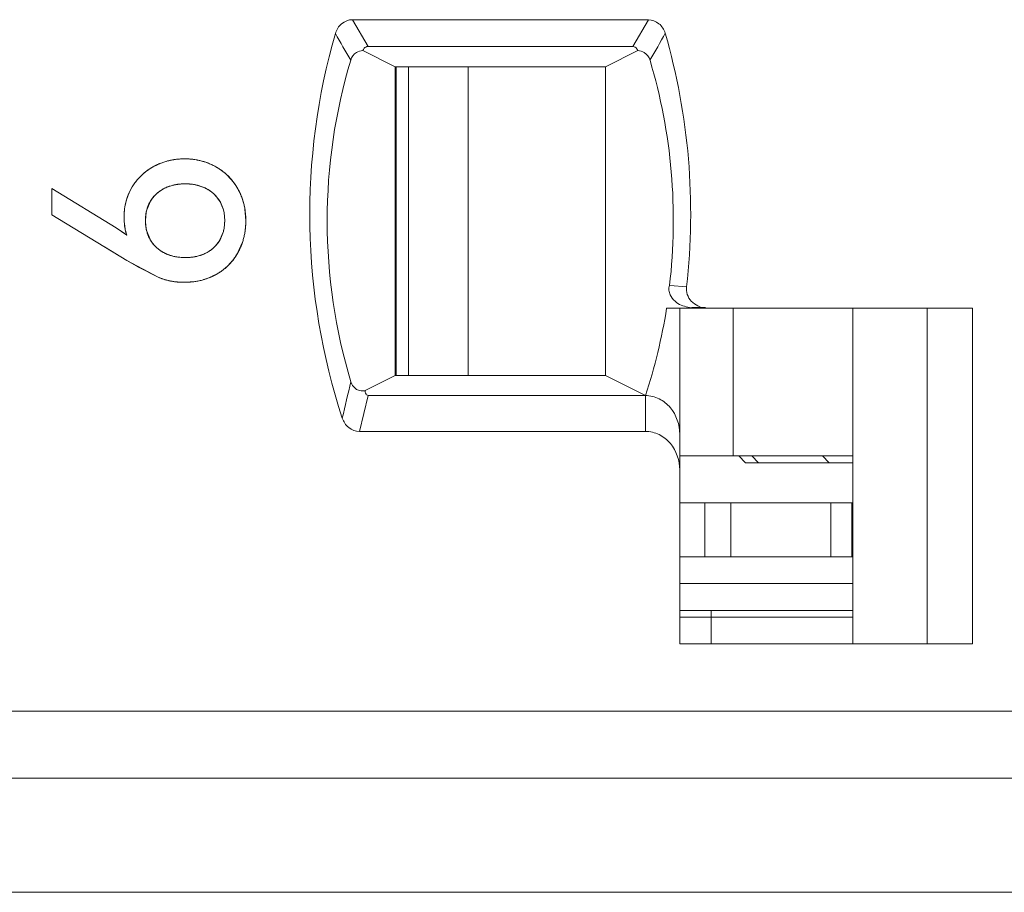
# Model space of a CAD drawing. Header units: inches. Extents: x 830 to 2908, y -1046 to 167.
# Tile 42 of 62: x 2677.72 to 2685.05, y -821.41 to -814.91. Entities that reach past the tile are written whole.
import ezdxf

# ---------------------------------------------------------------- set-up
doc = ezdxf.new("R2010")
doc.units = ezdxf.units.IN
doc.header["$LTSCALE"] = 23.1
doc.header["$MEASUREMENT"] = 0
doc.layers.get('0').update_dxf_attribs({"lineweight": 18})
for name, color, linetype, lineweight in [('1_11', 7, 'Continuous', 18), ('1_27', 7, 'Continuous', 18), ('1_39', 7, 'Continuous', 18), ('1_6', 7, 'Continuous', 18)]:
    doc.layers.add(name, color=color, linetype=linetype, lineweight=lineweight)

msp = doc.modelspace()

# ---------------------------------------------------------------- linework, layer by layer
at = {"color": 0, "linetype": 'Continuous', "lineweight": 0}
for p, q in [((2678.4345, -816.4639), (2677.9572, -816.1709)), ((2677.9572, -816.3668), (2677.9572, -816.1709)), ((2678.8676, -816.1443), (2678.8082, -816.1634)), ((2679.0911, -816.1638), (2679.0341, -816.1448)), ((2678.6906, -816.2647), (2678.6632, -816.3298)), ((2679.3806, -816.2662), (2679.3905, -816.3059)), ((2679.2336, -816.3301), (2679.209, -816.2698)), ((2679.3939, -816.3248), (2679.4007, -816.4095)), ((2677.9572, -816.3668), (2678.516, -816.7064)), ((2678.6588, -816.3498), (2678.6537, -816.4095)), ((2679.2436, -816.4095), (2679.2385, -816.3521)), ((2679.2387, -816.4676), (2679.2436, -816.4095)), ((2678.514, -816.5182), (2678.4345, -816.4639)), ((2678.4615, -816.4812), (2678.488, -816.4994)), ((2678.5033, -816.4772), (2678.4967, -816.4314)), ((2678.6539, -816.4215), (2678.6588, -816.4694)), ((2678.6628, -816.488), (2678.6905, -816.5548)), ((2678.488, -816.4994), (2678.514, -816.5182)), ((2679.2084, -816.5529), (2679.2335, -816.4912)), ((2678.516, -816.7064), (2678.3488, -816.6048)), ((2679.3744, -816.5763), (2679.3425, -816.6482)), ((2678.516, -816.7064), (2678.7478, -816.8315)), ((2678.8081, -816.6573), (2678.8658, -816.6763)), ((2679.0332, -816.6767), (2679.0923, -816.6574)), ((2678.7478, -816.8315), (2678.6021, -816.757)), ((2678.8026, -816.8507), (2678.7478, -816.8315)), ((2678.8714, -816.8651), (2678.8117, -816.8532)), ((2679.1795, -816.8112), (2679.109, -816.8427)), ((2678.9409, -816.8694), (2678.8802, -816.8661)), ((2679.0285, -816.8626), (2678.9409, -816.8694))]:
    msp.add_line(p, q, dxfattribs=at)
at = {"color": 7, "linetype": 'Continuous', "lineweight": 0}
msp.add_line((2608.0338, -821.4132), (2704.6303, -821.4132), dxfattribs=at)
at = {"color": 0, "linetype": 'Continuous', "lineweight": 0}
for centre, radius, start, end in [((2678.9299, -816.4004), 0.4487, 108.23638, 118.21537), ((2678.9368, -816.4198), 0.4693, 105.84868, 108.29168), ((2678.94, -816.4315), 0.4814, 101.16086, 105.83936), ((2678.9422, -816.4424), 0.4925, 98.98025, 101.17072), ((2678.9443, -816.4574), 0.5077, 89.95196, 98.94897), ((2678.9449, -816.4553), 0.5056, 80.05373, 90.01834), ((2678.9477, -816.4369), 0.4869, 78.41519, 80.0056), ((2678.9504, -816.4246), 0.4744, 73.54181, 78.42987), ((2678.9549, -816.4091), 0.4583, 70.42984, 73.53177), ((2678.9183, -816.3818), 0.4267, 128.703, 138.46438), ((2678.9245, -816.3892), 0.4362, 120.76457, 128.72822), ((2678.9237, -816.3878), 0.4347, 118.27557, 120.7655), ((2678.9639, -816.3853), 0.4328, 60.41211, 70.49451), ((2678.9682, -816.3763), 0.4229, 55.01582, 60.3239), ((2678.9614, -816.3862), 0.4348, 50.83167, 55.02318), ((2678.9058, -816.3705), 0.4098, 138.4885, 143.666), ((2678.9576, -816.3909), 0.4409, 48.67091, 50.83718), ((2678.9543, -816.3945), 0.4458, 41.05888, 48.66446), ((2678.9545, -816.3944), 0.4456, 38.82381, 41.06236), ((2678.9572, -816.3923), 0.4421, 34.67934, 38.82734), ((2678.9047, -816.3675), 0.4073, 149.23912, 158.68874), ((2678.8943, -816.362), 0.3955, 143.66349, 149.14495), ((2678.9238, -816.4252), 0.2862, 113.82896, 116.47031), ((2678.9397, -816.4806), 0.344, 100.63651, 102.08611), ((2678.9618, -816.4652), 0.3285, 77.28306, 79.09462), ((2678.9755, -816.4182), 0.2795, 62.60772, 65.57238), ((2678.9646, -816.3872), 0.4332, 29.51439, 34.68571), ((2678.9563, -816.3911), 0.4423, 16.3981, 29.42218), ((2678.9409, -816.3813), 0.446, 161.01295, 167.80689), ((2678.9262, -816.3764), 0.4305, 158.62142, 160.98928), ((2678.9922, -816.394), 0.2498, 29.80928, 31.62744), ((2678.9559, -816.3845), 0.4613, 170.50194, 177.55652), ((2678.9521, -816.3839), 0.4575, 167.78575, 170.50151), ((2678.9353, -816.4), 0.281, 165.55096, 169.7088), ((2678.961, -816.4022), 0.282, 10.23272, 14.82473), ((2678.9106, -816.403), 0.4896, 9.19632, 11.44381), ((2678.9516, -816.3843), 0.4571, 177.55811, 179.99782), ((2679.0217, -816.3845), 0.5272, 179.98445, 182.66489), ((2678.9855, -816.3861), 0.4909, 182.66593, 185.2934), ((2679.0254, -816.4096), 0.3717, 179.98363, 181.8393), ((2678.8277, -816.411), 0.5729, 358.02014, 0.15262), ((2678.8719, -816.4036), 0.3758, 191.2825, 197.75266), ((2678.9388, -816.4187), 0.2846, 190.2522, 194.09714), ((2678.9566, -816.4181), 0.2864, 345.19657, 350.03575), ((2678.8715, -816.4138), 0.5291, 350.93291, 355.84557), ((2678.8447, -816.4116), 0.556, 355.82362, 358.02046), ((2678.9894, -816.4275), 0.2524, 328.39447, 330.19761), ((2678.9376, -816.4276), 0.4615, 341.19423, 343.89489), ((2678.8961, -816.4175), 0.5042, 348.80514, 350.90949), ((2680.2286, -813.8906), 3.2957, 238.69129, 240.08791), ((2678.9245, -816.398), 0.2843, 242.89003, 245.84318), ((2678.9392, -816.3468), 0.3376, 257.44161, 259.24231), ((2678.9622, -816.3503), 0.334, 280.79599, 282.27418), ((2678.9782, -816.4057), 0.2763, 294.38931, 297.14384), ((2678.9658, -816.4343), 0.4333, 318.76316, 321.20038), ((2678.9701, -816.4377), 0.4277, 321.19551, 325.326), ((2678.98, -816.4445), 0.4158, 325.31736, 330.66006), ((2680.2055, -813.9305), 3.2496, 240.09047, 240.43534), ((2678.969, -816.439), 0.4277, 304.67372, 308.88737), ((2678.9655, -816.4345), 0.4333, 308.88215, 311.2533), ((2678.9635, -816.4323), 0.4363, 311.25478, 318.76192), ((2678.9386, -816.3803), 0.4897, 253.8767, 254.98567), ((2678.9595, -816.4081), 0.4596, 286.07909, 288.97378), ((2678.9759, -816.4489), 0.4156, 299.33656, 304.68212), ((2678.9346, -816.3807), 0.4884, 262.56357, 263.60003), ((2678.9487, -816.3629), 0.5061, 279.06878, 281.15853)]:
    msp.add_arc(centre, radius, start, end, dxfattribs=at)
for points, knots in [([(2678.9448, -815.9497), (2678.9344, -815.9497), (2678.9139, -815.9503), (2678.8839, -815.9529), (2678.8594, -815.9565), (2678.8401, -815.9602), (2678.8259, -815.9635), (2678.8118, -815.9672), (2678.7978, -815.9713), (2678.7841, -815.9758), (2678.7727, -815.9799), (2678.7637, -815.9835), (2678.757, -815.9862), (2678.7504, -815.9891), (2678.7449, -815.9916), (2678.7405, -815.9936), (2678.7372, -815.9951), (2678.7339, -815.9967), (2678.7307, -815.9983), (2678.728, -815.9997), (2678.7258, -816.0008), (2678.7242, -816.0016), (2678.7229, -816.0023), (2678.7218, -816.0029), (2678.721, -816.0033), (2678.7202, -816.0037), (2678.7195, -816.0041), (2678.719, -816.0044), (2678.7186, -816.0045), (2678.7184, -816.0047), (2678.7182, -816.0048), (2678.718, -816.0049), (2678.7179, -816.005), (2678.7178, -816.005), (2678.7178, -816.005), (2678.7178, -816.005)], [0, 0, 0, 0, 0.125, 0.25, 0.375, 0.4375, 0.5, 0.5625, 0.625001, 0.687501, 0.750001, 0.781251, 0.812501, 0.843751, 0.875001, 0.890626, 0.906251, 0.921876, 0.937501, 0.953126, 0.960938, 0.968751, 0.976563, 0.98047, 0.984376, 0.988282, 0.992188, 0.994141, 0.996095, 0.997071, 0.998048, 0.999024, 0.999513, 0.999757, 1, 1, 1, 1]), ([(2679.1776, -816.0089), (2679.1688, -816.004), (2679.1511, -815.9947), (2679.1239, -815.9827), (2679.1005, -815.9743), (2679.0815, -815.9684), (2679.067, -815.9645), (2679.0524, -815.961), (2679.0375, -815.958), (2679.0225, -815.9554), (2679.0099, -815.9537), (2678.9997, -815.9525), (2678.9919, -815.9518), (2678.9842, -815.9511), (2678.9777, -815.9507), (2678.9725, -815.9504), (2678.9686, -815.9502), (2678.9646, -815.9501), (2678.9607, -815.9499), (2678.9574, -815.9499), (2678.9547, -815.9498), (2678.9527, -815.9498), (2678.9511, -815.9497), (2678.9498, -815.9497), (2678.9488, -815.9497), (2678.9478, -815.9497), (2678.9469, -815.9497), (2678.9463, -815.9497), (2678.9458, -815.9497), (2678.9455, -815.9497), (2678.9453, -815.9497), (2678.9451, -815.9497), (2678.9449, -815.9497), (2678.9448, -815.9497), (2678.9448, -815.9497), (2678.9448, -815.9497)], [0, 0, 0, 0, 0.125, 0.25, 0.375, 0.4375, 0.5, 0.5625, 0.625001, 0.687501, 0.750001, 0.781251, 0.812501, 0.843751, 0.875001, 0.890626, 0.906251, 0.921876, 0.937501, 0.953126, 0.960938, 0.968751, 0.976563, 0.98047, 0.984376, 0.988282, 0.992188, 0.994141, 0.996095, 0.997071, 0.998048, 0.999024, 0.999513, 0.999757, 1, 1, 1, 1]), ([(2678.7178, -816.005), (2678.7092, -816.0096), (2678.6925, -816.0193), (2678.6688, -816.0351), (2678.6501, -816.0495), (2678.6359, -816.0617), (2678.6255, -816.0711), (2678.6155, -816.081), (2678.6058, -816.0911), (2678.5964, -816.1016), (2678.5889, -816.1106), (2678.5831, -816.118), (2678.5788, -816.1236), (2678.5746, -816.1294), (2678.5711, -816.1342), (2678.5684, -816.1381), (2678.5664, -816.1411), (2678.5644, -816.144), (2678.5624, -816.147), (2678.5608, -816.1495), (2678.5595, -816.1516), (2678.5586, -816.1531), (2678.5578, -816.1543), (2678.5571, -816.1554), (2678.5566, -816.1561), (2678.5562, -816.1569), (2678.5558, -816.1575), (2678.5555, -816.1581), (2678.5553, -816.1584), (2678.5551, -816.1586), (2678.555, -816.1588), (2678.5549, -816.159), (2678.5548, -816.1591), (2678.5548, -816.1592), (2678.5548, -816.1592), (2678.5548, -816.1592)], [0, 0, 0, 0, 0.125, 0.25, 0.375, 0.4375, 0.5, 0.5625, 0.625001, 0.687501, 0.750001, 0.781251, 0.812501, 0.843751, 0.875001, 0.890626, 0.906251, 0.921876, 0.937501, 0.953126, 0.960938, 0.968751, 0.976563, 0.98047, 0.984376, 0.988282, 0.992188, 0.994141, 0.996095, 0.997071, 0.998048, 0.999024, 0.999513, 0.999757, 1, 1, 1, 1]), ([(2679.3416, -816.1738), (2679.3366, -816.165), (2679.3263, -816.1479), (2679.3094, -816.1236), (2679.2941, -816.1046), (2679.2811, -816.0901), (2679.271, -816.0796), (2679.2606, -816.0695), (2679.2498, -816.0598), (2679.2387, -816.0504), (2679.2291, -816.0428), (2679.2212, -816.037), (2679.2153, -816.0327), (2679.2092, -816.0285), (2679.2041, -816.0251), (2679.1999, -816.0224), (2679.1968, -816.0204), (2679.1936, -816.0184), (2679.1905, -816.0165), (2679.1878, -816.0149), (2679.1857, -816.0136), (2679.1841, -816.0126), (2679.1827, -816.0119), (2679.1816, -816.0112), (2679.1808, -816.0108), (2679.18, -816.0103), (2679.1793, -816.0099), (2679.1788, -816.0096), (2679.1784, -816.0094), (2679.1782, -816.0093), (2679.178, -816.0091), (2679.1778, -816.009), (2679.1777, -816.009), (2679.1776, -816.0089), (2679.1776, -816.0089), (2679.1776, -816.0089)], [0, 0, 0, 0, 0.125, 0.25, 0.375, 0.4375, 0.5, 0.5625, 0.625001, 0.687501, 0.750001, 0.781251, 0.812501, 0.843751, 0.875001, 0.890626, 0.906251, 0.921876, 0.937501, 0.953126, 0.960938, 0.968751, 0.976563, 0.98047, 0.984376, 0.988282, 0.992188, 0.994141, 0.996095, 0.997071, 0.998048, 0.999024, 0.999513, 0.999757, 1, 1, 1, 1]), ([(2678.7962, -816.169), (2678.7745, -816.1798), (2678.7342, -816.2068), (2678.703, -816.2444), (2678.6906, -816.2647)], [0, 0, 0, 0, 0.50418, 1, 1, 1, 1]), ([(2678.7362, -816.2097), (2678.743, -816.2036), (2678.7573, -816.1921), (2678.7802, -816.1771), (2678.8006, -816.1665), (2678.8177, -816.1592), (2678.8309, -816.1544), (2678.8445, -816.15), (2678.8585, -816.1463), (2678.8729, -816.1431), (2678.8851, -816.141), (2678.8952, -816.1395), (2678.9028, -816.1386), (2678.9105, -816.1378), (2678.917, -816.1372), (2678.9223, -816.1369), (2678.9262, -816.1367), (2678.9302, -816.1365), (2678.9343, -816.1363), (2678.9376, -816.1362), (2678.9403, -816.1361), (2678.9424, -816.1361), (2678.9441, -816.1361), (2678.9454, -816.136), (2678.9464, -816.136), (2678.9475, -816.136), (2678.9483, -816.136), (2678.949, -816.136), (2678.9494, -816.136), (2678.9498, -816.136), (2678.95, -816.136), (2678.9503, -816.136), (2678.9504, -816.136), (2678.9505, -816.136), (2678.9506, -816.136), (2678.9506, -816.136)], [0, 0, 0, 0, 0.125, 0.25, 0.375, 0.4375, 0.5, 0.5625, 0.625, 0.6875, 0.75, 0.78125, 0.8125, 0.843751, 0.875001, 0.890626, 0.906251, 0.921876, 0.937501, 0.953126, 0.960938, 0.968751, 0.976563, 0.980469, 0.984376, 0.988282, 0.992188, 0.994141, 0.996094, 0.997071, 0.998047, 0.999024, 0.999512, 0.999756, 1, 1, 1, 1]), ([(2679.0239, -816.1427), (2679.0201, -816.1419), (2678.9959, -816.1377), (2678.9503, -816.1346), (2678.9046, -816.1377), (2678.88, -816.1419), (2678.8762, -816.1426)], [0, 0, 0, 0, 0.077672, 0.496505, 0.921377, 1, 1, 1, 1]), ([(2678.9506, -816.136), (2678.9614, -816.136), (2678.9826, -816.1368), (2679.0128, -816.1403), (2679.0367, -816.1452), (2679.0551, -816.1502), (2679.0685, -816.1546), (2679.0816, -816.1595), (2679.0942, -816.1651), (2679.1065, -816.1712), (2679.1164, -816.1768), (2679.1241, -816.1816), (2679.1298, -816.1853), (2679.1354, -816.1892), (2679.14, -816.1925), (2679.1437, -816.1953), (2679.1464, -816.1974), (2679.149, -816.1995), (2679.1517, -816.2017), (2679.1539, -816.2035), (2679.1556, -816.205), (2679.1569, -816.2061), (2679.158, -816.2071), (2679.1589, -816.2078), (2679.1595, -816.2084), (2679.1601, -816.209), (2679.1607, -816.2095), (2679.1611, -816.2098), (2679.1614, -816.2101), (2679.1616, -816.2103), (2679.1617, -816.2104), (2679.1619, -816.2105), (2679.162, -816.2106), (2679.162, -816.2107), (2679.1621, -816.2107), (2679.1621, -816.2107)], [0, 0, 0, 0, 0.125, 0.25, 0.375, 0.4375, 0.5, 0.5625, 0.625, 0.6875, 0.75, 0.78125, 0.8125, 0.843751, 0.875001, 0.890626, 0.906251, 0.921876, 0.937501, 0.953126, 0.960938, 0.968751, 0.976563, 0.980469, 0.984376, 0.988282, 0.992188, 0.994141, 0.996094, 0.997071, 0.998047, 0.999024, 0.999512, 0.999756, 1, 1, 1, 1]), ([(2679.2049, -816.263), (2679.1931, -816.2438), (2679.1634, -816.2076), (2679.1251, -816.181), (2679.1041, -816.1701)], [0, 0, 0, 0, 0.488165, 1, 1, 1, 1]), ([(2679.4007, -816.4095), (2679.4007, -816.3987), (2679.4, -816.3773), (2679.3973, -816.3459), (2679.3934, -816.3204), (2679.3894, -816.3004), (2679.386, -816.2856), (2679.382, -816.2709), (2679.3777, -816.2565), (2679.3728, -816.2422), (2679.3684, -816.2305), (2679.3646, -816.2212), (2679.3617, -816.2143), (2679.3586, -816.2074), (2679.356, -816.2017), (2679.3538, -816.1972), (2679.3521, -816.1938), (2679.3504, -816.1905), (2679.3487, -816.1871), (2679.3473, -816.1843), (2679.3461, -816.1821), (2679.3452, -816.1804), (2679.3445, -816.1791), (2679.3438, -816.1779), (2679.3434, -816.1771), (2679.3429, -816.1763), (2679.3426, -816.1756), (2679.3423, -816.175), (2679.3421, -816.1747), (2679.3419, -816.1744), (2679.3418, -816.1742), (2679.3417, -816.1741), (2679.3416, -816.1739), (2679.3416, -816.1739), (2679.3416, -816.1738), (2679.3416, -816.1738), (2679.3416, -816.1738)], [0, 0, 0, 0, 0.125, 0.25, 0.375, 0.4375, 0.5, 0.5625, 0.625001, 0.687501, 0.750001, 0.781251, 0.812501, 0.843751, 0.875001, 0.890626, 0.906251, 0.921876, 0.937501, 0.953126, 0.960938, 0.968751, 0.976563, 0.98047, 0.984376, 0.988282, 0.992188, 0.994141, 0.996095, 0.997071, 0.998048, 0.999024, 0.999513, 0.999757, 0.999995, 1, 1, 1, 1]), ([(2678.6537, -816.4095), (2678.6537, -816.399), (2678.6545, -816.3786), (2678.6584, -816.3495), (2678.6638, -816.3266), (2678.6694, -816.3092), (2678.6742, -816.2965), (2678.6797, -816.2842), (2678.6858, -816.2723), (2678.6926, -816.2608), (2678.6988, -816.2516), (2678.704, -816.2444), (2678.7081, -816.2392), (2678.7124, -816.234), (2678.7161, -816.2298), (2678.7191, -816.2264), (2678.7214, -816.224), (2678.7238, -816.2215), (2678.7262, -816.2191), (2678.7282, -816.2171), (2678.7299, -816.2155), (2678.7311, -816.2144), (2678.7321, -816.2134), (2678.733, -816.2126), (2678.7336, -816.212), (2678.7342, -816.2114), (2678.7348, -816.211), (2678.7352, -816.2106), (2678.7355, -816.2103), (2678.7357, -816.2101), (2678.7358, -816.21), (2678.736, -816.2099), (2678.7361, -816.2098), (2678.7361, -816.2098), (2678.7362, -816.2097), (2678.7362, -816.2097)], [0, 0, 0, 0, 0.125, 0.25, 0.375, 0.4375, 0.5, 0.5625, 0.625, 0.6875, 0.75, 0.78125, 0.812501, 0.843751, 0.875001, 0.890626, 0.906251, 0.921876, 0.937501, 0.953126, 0.960938, 0.968751, 0.976563, 0.980469, 0.984376, 0.988282, 0.992188, 0.994141, 0.996094, 0.997071, 0.998047, 0.999024, 0.999512, 0.999756, 1, 1, 1, 1]), ([(2678.4946, -816.3843), (2678.4946, -816.3905), (2678.4948, -816.4026), (2678.4957, -816.4204), (2678.4969, -816.4349), (2678.4983, -816.4463), (2678.4994, -816.4547), (2678.5007, -816.463), (2678.5021, -816.4712), (2678.5037, -816.4793), (2678.5052, -816.486), (2678.5064, -816.4913), (2678.5074, -816.4952), (2678.5084, -816.4991), (2678.5092, -816.5023), (2678.51, -816.5049), (2678.5105, -816.5068), (2678.5111, -816.5087), (2678.5116, -816.5106), (2678.5121, -816.5122), (2678.5125, -816.5135), (2678.5128, -816.5144), (2678.513, -816.5152), (2678.5132, -816.5159), (2678.5134, -816.5163), (2678.5135, -816.5168), (2678.5136, -816.5172), (2678.5137, -816.5175), (2678.5138, -816.5177), (2678.5138, -816.5179), (2678.5139, -816.518), (2678.5139, -816.5181), (2678.5139, -816.5181), (2678.514, -816.5182), (2678.514, -816.5182), (2678.514, -816.5182), (2678.514, -816.5182)], [0, 0, 0, 0, 0.125, 0.25, 0.375, 0.4375, 0.5, 0.5625, 0.625, 0.6875, 0.75, 0.78125, 0.8125, 0.84375, 0.875, 0.890625, 0.90625, 0.921875, 0.9375, 0.953125, 0.960938, 0.96875, 0.976563, 0.980469, 0.984375, 0.988282, 0.992188, 0.994141, 0.996094, 0.997071, 0.998047, 0.999024, 0.999512, 0.999756, 0.999997, 1, 1, 1, 1]), ([(2678.7362, -816.6104), (2678.7293, -816.6042), (2678.7164, -816.5912), (2678.6996, -816.5701), (2678.6878, -816.5512), (2678.6797, -816.5352), (2678.6742, -816.5229), (2678.6693, -816.5101), (2678.6652, -816.497), (2678.6616, -816.4834), (2678.6592, -816.4718), (2678.6576, -816.4623), (2678.6565, -816.455), (2678.6556, -816.4477), (2678.655, -816.4415), (2678.6546, -816.4365), (2678.6544, -816.4327), (2678.6542, -816.4289), (2678.654, -816.4251), (2678.6539, -816.4219), (2678.6538, -816.4193), (2678.6537, -816.4173), (2678.6537, -816.4157), (2678.6537, -816.4144), (2678.6537, -816.4134), (2678.6537, -816.4125), (2678.6537, -816.4116), (2678.6537, -816.411), (2678.6537, -816.4106), (2678.6537, -816.4102), (2678.6537, -816.41), (2678.6537, -816.4098), (2678.6537, -816.4096), (2678.6537, -816.4096), (2678.6537, -816.4095), (2678.6537, -816.4095)], [0, 0, 0, 0, 0.125, 0.25, 0.375, 0.4375, 0.5, 0.5625, 0.625, 0.6875, 0.75, 0.78125, 0.8125, 0.843751, 0.875001, 0.890626, 0.906251, 0.921876, 0.937501, 0.953126, 0.960938, 0.968751, 0.976563, 0.980469, 0.984376, 0.988282, 0.992188, 0.994141, 0.996094, 0.997071, 0.998047, 0.999024, 0.999512, 0.999756, 1, 1, 1, 1]), ([(2679.2436, -816.4095), (2679.2436, -816.42), (2679.2427, -816.4405), (2679.2389, -816.4697), (2679.2337, -816.4926), (2679.2282, -816.5102), (2679.2235, -816.5229), (2679.2182, -816.5353), (2679.2122, -816.5472), (2679.2056, -816.5588), (2679.1996, -816.5681), (2679.1944, -816.5753), (2679.1904, -816.5806), (2679.1863, -816.5859), (2679.1827, -816.5901), (2679.1797, -816.5935), (2679.1774, -816.596), (2679.1751, -816.5984), (2679.1728, -816.6009), (2679.1708, -816.6029), (2679.1692, -816.6045), (2679.168, -816.6057), (2679.167, -816.6067), (2679.1662, -816.6075), (2679.1656, -816.6081), (2679.1649, -816.6087), (2679.1644, -816.6091), (2679.164, -816.6095), (2679.1637, -816.6098), (2679.1635, -816.61), (2679.1634, -816.6101), (2679.1632, -816.6102), (2679.1631, -816.6103), (2679.1631, -816.6104), (2679.1631, -816.6104), (2679.1631, -816.6104)], [0, 0, 0, 0, 0.125, 0.25, 0.375, 0.4375, 0.5, 0.5625, 0.625, 0.6875, 0.75, 0.78125, 0.812501, 0.843751, 0.875001, 0.890626, 0.906251, 0.921876, 0.937501, 0.953126, 0.960938, 0.968751, 0.976563, 0.980469, 0.984376, 0.988282, 0.992188, 0.994141, 0.996094, 0.997071, 0.998047, 0.999024, 0.999512, 0.999756, 1, 1, 1, 1]), ([(2679.3425, -816.6482), (2679.3473, -816.6395), (2679.3564, -816.6217), (2679.3682, -816.5942), (2679.3766, -816.5705), (2679.3823, -816.551), (2679.3862, -816.5362), (2679.3896, -816.5212), (2679.3926, -816.5059), (2679.3951, -816.4904), (2679.3968, -816.4773), (2679.3979, -816.4667), (2679.3986, -816.4587), (2679.3993, -816.4507), (2679.3997, -816.4439), (2679.4, -816.4385), (2679.4002, -816.4344), (2679.4003, -816.4303), (2679.4004, -816.4261), (2679.4005, -816.4227), (2679.4006, -816.4199), (2679.4006, -816.4179), (2679.4006, -816.4161), (2679.4006, -816.4147), (2679.4006, -816.4137), (2679.4007, -816.4126), (2679.4007, -816.4118), (2679.4007, -816.4111), (2679.4007, -816.4106), (2679.4007, -816.4103), (2679.4007, -816.41), (2679.4007, -816.4098), (2679.4007, -816.4097), (2679.4007, -816.4096), (2679.4007, -816.4095), (2679.4007, -816.4095)], [0, 0, 0, 0, 0.125, 0.25, 0.375, 0.4375, 0.5, 0.5625, 0.625001, 0.687501, 0.750001, 0.781251, 0.812501, 0.843751, 0.875001, 0.890626, 0.906251, 0.921876, 0.937501, 0.953126, 0.960938, 0.968751, 0.976563, 0.98047, 0.984376, 0.988282, 0.992188, 0.994141, 0.996095, 0.997071, 0.998048, 0.999024, 0.999513, 0.999757, 1, 1, 1, 1]), ([(2678.6905, -816.5548), (2678.7029, -816.5754), (2678.7338, -816.6129), (2678.7737, -816.6401), (2678.7949, -816.651)], [0, 0, 0, 0, 0.501361, 1, 1, 1, 1]), ([(2679.1042, -816.6516), (2679.1256, -816.6406), (2679.1637, -816.6143), (2679.1929, -816.5783), (2679.2043, -816.5597)], [0, 0, 0, 0, 0.523753, 1, 1, 1, 1]), ([(2678.9506, -816.6851), (2678.9396, -816.6851), (2678.9181, -816.6843), (2678.8874, -816.6808), (2678.8631, -816.676), (2678.8445, -816.6709), (2678.8309, -816.6665), (2678.8177, -816.6616), (2678.8049, -816.656), (2678.7925, -816.6499), (2678.7824, -816.6443), (2678.7746, -816.6395), (2678.7688, -816.6358), (2678.7631, -816.632), (2678.7585, -816.6286), (2678.7548, -816.6259), (2678.7521, -816.6238), (2678.7493, -816.6216), (2678.7467, -816.6195), (2678.7444, -816.6176), (2678.7427, -816.6161), (2678.7414, -816.615), (2678.7403, -816.6141), (2678.7394, -816.6133), (2678.7388, -816.6127), (2678.7381, -816.6122), (2678.7376, -816.6117), (2678.7371, -816.6113), (2678.7369, -816.611), (2678.7366, -816.6108), (2678.7365, -816.6107), (2678.7364, -816.6106), (2678.7363, -816.6105), (2678.7362, -816.6105), (2678.7362, -816.6104), (2678.7362, -816.6104)], [0, 0, 0, 0, 0.125, 0.25, 0.375, 0.4375, 0.5, 0.5625, 0.625, 0.6875, 0.75, 0.78125, 0.8125, 0.843751, 0.875001, 0.890626, 0.906251, 0.921876, 0.937501, 0.953126, 0.960938, 0.968751, 0.976563, 0.980469, 0.984376, 0.988282, 0.992188, 0.994141, 0.996094, 0.997071, 0.998047, 0.999024, 0.999512, 0.999756, 1, 1, 1, 1]), ([(2679.1631, -816.6104), (2679.1564, -816.6166), (2679.1424, -816.6283), (2679.1199, -816.6435), (2679.0998, -816.6542), (2679.0829, -816.6616), (2679.0698, -816.6665), (2679.0563, -816.6709), (2679.0424, -816.6747), (2679.0281, -816.6779), (2679.0159, -816.6801), (2679.0059, -816.6816), (2678.9983, -816.6825), (2678.9906, -816.6833), (2678.9841, -816.6839), (2678.9788, -816.6842), (2678.9749, -816.6845), (2678.9709, -816.6847), (2678.9669, -816.6848), (2678.9635, -816.6849), (2678.9608, -816.685), (2678.9588, -816.685), (2678.9571, -816.6851), (2678.9557, -816.6851), (2678.9547, -816.6851), (2678.9536, -816.6851), (2678.9528, -816.6851), (2678.9521, -816.6851), (2678.9517, -816.6851), (2678.9513, -816.6851), (2678.9511, -816.6851), (2678.9509, -816.6851), (2678.9507, -816.6851), (2678.9506, -816.6851), (2678.9506, -816.6851), (2678.9506, -816.6851)], [0, 0, 0, 0, 0.125, 0.25, 0.375, 0.4375, 0.5, 0.5625, 0.625, 0.6875, 0.75, 0.78125, 0.8125, 0.843751, 0.875001, 0.890626, 0.906251, 0.921876, 0.937501, 0.953126, 0.960938, 0.968751, 0.976563, 0.980469, 0.984376, 0.988282, 0.992188, 0.994141, 0.996094, 0.997071, 0.998047, 0.999024, 0.999512, 0.999756, 1, 1, 1, 1]), ([(2678.8762, -816.6785), (2678.88, -816.6792), (2678.9046, -816.6834), (2678.9505, -816.6865), (2678.9965, -816.6834), (2679.021, -816.6792), (2679.0248, -816.6785)], [0, 0, 0, 0, 0.078207, 0.500545, 0.922216, 1, 1, 1, 1]), ([(2679.1795, -816.8112), (2679.1882, -816.8064), (2679.2052, -816.7962), (2679.2292, -816.7794), (2679.248, -816.7643), (2679.2623, -816.7514), (2679.2727, -816.7414), (2679.2827, -816.731), (2679.2923, -816.7203), (2679.3016, -816.7092), (2679.3091, -816.6996), (2679.3148, -816.6918), (2679.319, -816.6859), (2679.3232, -816.6798), (2679.3266, -816.6747), (2679.3292, -816.6706), (2679.3312, -816.6674), (2679.3331, -816.6643), (2679.335, -816.6611), (2679.3366, -816.6585), (2679.3379, -816.6563), (2679.3388, -816.6547), (2679.3396, -816.6534), (2679.3402, -816.6523), (2679.3406, -816.6515), (2679.3411, -816.6507), (2679.3415, -816.65), (2679.3418, -816.6494), (2679.342, -816.6491), (2679.3421, -816.6488), (2679.3422, -816.6486), (2679.3423, -816.6485), (2679.3424, -816.6483), (2679.3424, -816.6483), (2679.3425, -816.6482), (2679.3425, -816.6482)], [0, 0, 0, 0, 0.125, 0.25, 0.375, 0.4375, 0.5, 0.5625, 0.625001, 0.687501, 0.750001, 0.781251, 0.812501, 0.843751, 0.875001, 0.890626, 0.906251, 0.921876, 0.937501, 0.953126, 0.960938, 0.968751, 0.976563, 0.98047, 0.984376, 0.988282, 0.992188, 0.994141, 0.996095, 0.997071, 0.998048, 0.999024, 0.999513, 0.999757, 1, 1, 1, 1]), ([(2678.7478, -816.8315), (2678.7551, -816.8347), (2678.77, -816.8406), (2678.7929, -816.8483), (2678.8123, -816.8537), (2678.8282, -816.8574), (2678.8402, -816.86), (2678.8523, -816.8622), (2678.8646, -816.8641), (2678.8769, -816.8657), (2678.8874, -816.8669), (2678.8958, -816.8676), (2678.9021, -816.8681), (2678.9085, -816.8685), (2678.9138, -816.8688), (2678.9181, -816.869), (2678.9213, -816.8691), (2678.9246, -816.8692), (2678.9278, -816.8693), (2678.9305, -816.8693), (2678.9327, -816.8694), (2678.9343, -816.8694), (2678.9357, -816.8694), (2678.9368, -816.8694), (2678.9376, -816.8694), (2678.9384, -816.8694), (2678.9391, -816.8694), (2678.9396, -816.8694), (2678.94, -816.8694), (2678.9402, -816.8694), (2678.9405, -816.8694), (2678.9406, -816.8694), (2678.9407, -816.8694), (2678.9408, -816.8694), (2678.9409, -816.8694), (2678.9409, -816.8694), (2678.9409, -816.8694)], [0, 0, 0, 0, 0.125, 0.25, 0.375, 0.4375, 0.5, 0.5625, 0.625001, 0.687501, 0.750001, 0.781251, 0.812501, 0.843751, 0.875001, 0.890626, 0.906251, 0.921876, 0.937501, 0.953126, 0.960938, 0.968751, 0.976563, 0.98047, 0.984376, 0.988282, 0.992188, 0.994141, 0.996095, 0.997071, 0.998048, 0.999024, 0.999513, 0.999757, 0.999998, 1, 1, 1, 1]), ([(2678.9409, -816.8694), (2678.952, -816.8694), (2678.974, -816.8688), (2679.0061, -816.8661), (2679.0321, -816.8623), (2679.0524, -816.8583), (2679.0675, -816.8549), (2679.0823, -816.851), (2679.0969, -816.8467), (2679.1112, -816.8419), (2679.123, -816.8376), (2679.1323, -816.8339), (2679.1392, -816.831), (2679.146, -816.828), (2679.1517, -816.8254), (2679.1562, -816.8232), (2679.1596, -816.8216), (2679.1629, -816.8199), (2679.1663, -816.8182), (2679.169, -816.8168), (2679.1712, -816.8157), (2679.1729, -816.8148), (2679.1743, -816.814), (2679.1754, -816.8135), (2679.1762, -816.813), (2679.177, -816.8126), (2679.1777, -816.8122), (2679.1782, -816.8119), (2679.1786, -816.8117), (2679.1788, -816.8116), (2679.1791, -816.8114), (2679.1792, -816.8113), (2679.1793, -816.8113), (2679.1794, -816.8112), (2679.1795, -816.8112), (2679.1795, -816.8112)], [0, 0, 0, 0, 0.125, 0.25, 0.375, 0.4375, 0.5, 0.5625, 0.625001, 0.687501, 0.750001, 0.781251, 0.812501, 0.843751, 0.875001, 0.890626, 0.906251, 0.921876, 0.937501, 0.953126, 0.960938, 0.968751, 0.976563, 0.98047, 0.984376, 0.988282, 0.992188, 0.994141, 0.996095, 0.997071, 0.998048, 0.999024, 0.999513, 0.999757, 1, 1, 1, 1])]:
    msp.add_open_spline(points, degree=3, knots=knots, dxfattribs=at)
for points in [[(2678.5548, -816.1592), (2678.5147, -816.2251), (2678.4946, -816.3002), (2678.4946, -816.3843)], [(2679.1621, -816.2107), (2679.2164, -816.2605), (2679.2436, -816.3267), (2679.2436, -816.4095)]]:
    msp.add_open_spline(points, degree=3, dxfattribs=at)
at = {"layer": '1_11', "color": 7, "linetype": 'Continuous', "lineweight": 0}
for p, q in [((2680.6111, -817.5632), (2680.6111, -815.2632)), ((2681.057, -815.2632), (2681.057, -817.5632)), ((2683.0297, -818.1632), (2683.0297, -817.0632)), ((2682.6308, -818.1632), (2683.92, -818.1632))]:
    msp.add_line(p, q, dxfattribs=at)
at = {"layer": '1_27', "color": 7, "linetype": 'Continuous', "lineweight": 0}
for p, q in [((2682.865, -819.5632), (2682.865, -819.3132)), ((2682.6308, -819.3632), (2683.92, -819.3632))]:
    msp.add_line(p, q, dxfattribs=at)
at = {"layer": '1_39', "color": 7, "linetype": 'Continuous', "lineweight": 0}
for p, q in [((2680.5203, -815.2632), (2680.5203, -817.5632)), ((2683.92, -818.5132), (2682.6308, -818.5132)), ((2682.8187, -818.9132), (2682.8187, -818.5132)), ((2683.0113, -818.5132), (2683.0113, -818.9132)), ((2683.7559, -818.9132), (2683.7559, -818.5132)), ((2683.9128, -818.9132), (2683.9128, -818.5132)), ((2682.6308, -818.9132), (2683.92, -818.9132))]:
    msp.add_line(p, q, dxfattribs=at)
at = {"layer": '1_6', "color": 7, "linetype": 'Continuous', "lineweight": 0}
for p, q in [((2680.1941, -814.9132), (2682.3975, -814.9132)), ((2680.3105, -815.1132), (2680.1941, -814.9132)), ((2682.3975, -814.9132), (2682.2808, -815.1132)), ((2680.5129, -815.2632), (2680.2727, -815.1428)), ((2680.3105, -815.1132), (2682.2808, -815.1132)), ((2682.3185, -815.1428), (2682.0783, -815.2632)), ((2680.5129, -815.2632), (2682.0783, -815.2632)), ((2680.5129, -815.2632), (2680.5129, -817.5632)), ((2682.0783, -817.5632), (2682.0783, -815.2632)), ((2682.6845, -816.9022), (2682.5566, -816.8941)), ((2682.5334, -817.0632), (2684.8097, -817.0632)), ((2682.6308, -819.5632), (2682.6308, -817.0632)), ((2682.6905, -817.0544), (2682.7199, -817.0587)), ((2682.72, -817.0585), (2682.7219, -817.0587)), ((2682.7202, -817.0566), (2682.8241, -817.0566)), ((2682.8384, -817.0617), (2682.8237, -817.0598)), ((2683.92, -817.0632), (2683.92, -819.5632)), ((2684.4728, -817.0632), (2684.4728, -819.5632)), ((2684.8097, -817.0632), (2684.8097, -819.5632)), ((2680.2884, -817.6765), (2680.5129, -817.5632)), ((2682.0783, -817.5632), (2680.5129, -817.5632)), ((2682.0783, -817.5632), (2682.3756, -817.7132)), ((2680.2469, -817.9799), (2680.3119, -817.7132)), ((2682.3756, -817.7132), (2680.3119, -817.7132)), ((2682.3756, -817.9799), (2682.3756, -817.7132)), ((2682.3756, -817.9799), (2680.2469, -817.9799)), ((2683.1203, -818.2132), (2683.0703, -818.1632)), ((2683.1691, -818.1632), (2683.2181, -818.2132)), ((2683.744, -818.2132), (2683.695, -818.1632)), ((2683.1203, -818.2132), (2683.92, -818.2132)), ((2682.6308, -819.1132), (2683.92, -819.1132)), ((2683.92, -819.3132), (2682.6308, -819.3132)), ((2684.8097, -819.5632), (2682.6308, -819.5632)), ((2632.4522, -820.0632), (2700.1378, -820.0632)), ((2632.1105, -820.5632), (2701.7285, -820.5632))]:
    msp.add_line(p, q, dxfattribs=at)
for centre, radius, start, end in [((2690.4304, -809.2276), 11.8696, 209.18534, 210.29391), ((2673.4036, -809.9942), 10.4098, 329.89917, 331.16916), ((2678.4576, -816.4179), 4.1265, 341.70634, 351.00374), ((2776.78, -840.686), 99.3149, 166.564534, 166.724665)]:
    msp.add_arc(centre, radius, start, end, dxfattribs=at)
for points, knots in [([(2680.1941, -814.9132), (2680.1656, -814.9136), (2680.1074, -814.9361), (2680.0757, -814.9882), (2680.0676, -815.0156)], [0, 0, 0, 0, 0.499144, 1, 1, 1, 1]), ([(2682.5233, -815.014), (2682.5149, -814.987), (2682.4832, -814.9358), (2682.4257, -814.9139), (2682.3975, -814.9132)], [0, 0, 0, 0, 0.501026, 1, 1, 1, 1]), ([(2680.0676, -815.0156), (2679.9337, -815.4796), (2679.8042, -816.4531), (2679.9686, -817.4213), (2680.119, -817.8802)], [0, 0, 0, 0, 0.5, 1, 1, 1, 1]), ([(2682.6827, -816.902), (2682.717, -816.5866), (2682.7276, -815.9476), (2682.6106, -815.3191), (2682.5233, -815.014)], [0, 0, 0, 0, 0.499974, 1, 1, 1, 1]), ([(2680.1815, -815.215), (2680.1883, -815.1922), (2680.2144, -815.1548), (2680.2558, -815.1439), (2680.2727, -815.1428)], [0, 0, 0, 0, 0.583737, 1, 1, 1, 1]), ([(2680.3105, -815.1132), (2680.3, -815.1131), (2680.2826, -815.1219), (2680.2751, -815.137), (2680.2727, -815.1428)], [0, 0, 0, 0, 0.625369, 1, 1, 1, 1]), ([(2682.2808, -815.1132), (2682.2876, -815.1132), (2682.3049, -815.1181), (2682.3146, -815.1336), (2682.3185, -815.1428)], [0, 0, 0, 0, 0.40183, 1, 1, 1, 1]), ([(2682.3185, -815.1428), (2682.3355, -815.1438), (2682.3769, -815.155), (2682.4029, -815.1923), (2682.4098, -815.215)], [0, 0, 0, 0, 0.417911, 1, 1, 1, 1]), ([(2680.1831, -817.6102), (2680.0669, -817.2238), (2679.9466, -816.4128), (2680.0659, -815.6016), (2680.1815, -815.215)], [0, 0, 0, 0, 0.5, 1, 1, 1, 1]), ([(2682.4098, -815.215), (2682.49, -815.4857), (2682.5974, -816.0445), (2682.5875, -816.6135), (2682.5554, -816.894)], [0, 0, 0, 0, 0.500019, 1, 1, 1, 1]), ([(2682.5554, -816.894), (2682.5482, -816.9033), (2682.5499, -816.93), (2682.5614, -816.9707), (2682.5925, -817.0118), (2682.6394, -817.0422), (2682.6737, -817.0509), (2682.6905, -817.0544)], [0, 0, 0, 0, 0.150842, 0.297456, 0.552713, 0.781106, 1, 1, 1, 1]), ([(2682.7173, -817.0099), (2682.704, -816.9959), (2682.6825, -816.9613), (2682.6811, -816.9213), (2682.6827, -816.902)], [0, 0, 0, 0, 0.499957, 1, 1, 1, 1]), ([(2680.2884, -817.6766), (2680.2703, -817.6798), (2680.2218, -817.678), (2680.1906, -817.6355), (2680.1831, -817.6102)], [0, 0, 0, 0, 0.410182, 1, 1, 1, 1]), ([(2680.2884, -817.6765), (2680.2897, -817.6829), (2680.2912, -817.6976), (2680.3033, -817.7121), (2680.3119, -817.7132)], [0, 0, 0, 0, 0.428267, 1, 1, 1, 1]), ([(2682.6308, -818.0001), (2682.6309, -817.9305), (2682.5939, -817.8204), (2682.4822, -817.7307), (2682.4108, -817.7131), (2682.3756, -817.7132)], [0, 0, 0, 0, 0.496875, 0.748597, 1, 1, 1, 1]), ([(2680.119, -817.8802), (2680.1278, -817.9073), (2680.1602, -817.9584), (2680.2185, -817.98), (2680.2469, -817.9799)], [0, 0, 0, 0, 0.50159, 1, 1, 1, 1]), ([(2682.3756, -817.9799), (2682.4108, -817.9798), (2682.4822, -817.9974), (2682.5939, -818.0871), (2682.6309, -818.1972), (2682.6308, -818.2668)], [0, 0, 0, 0, 0.251498, 0.503184, 1, 1, 1, 1])]:
    msp.add_open_spline(points, degree=3, knots=knots, dxfattribs=at)
msp.add_open_spline([(2682.8235, -817.0614), (2682.7843, -817.0582), (2682.7445, -817.0384), (2682.7173, -817.0099)], degree=3, dxfattribs=at)

doc.saveas('drawing.dxf')
